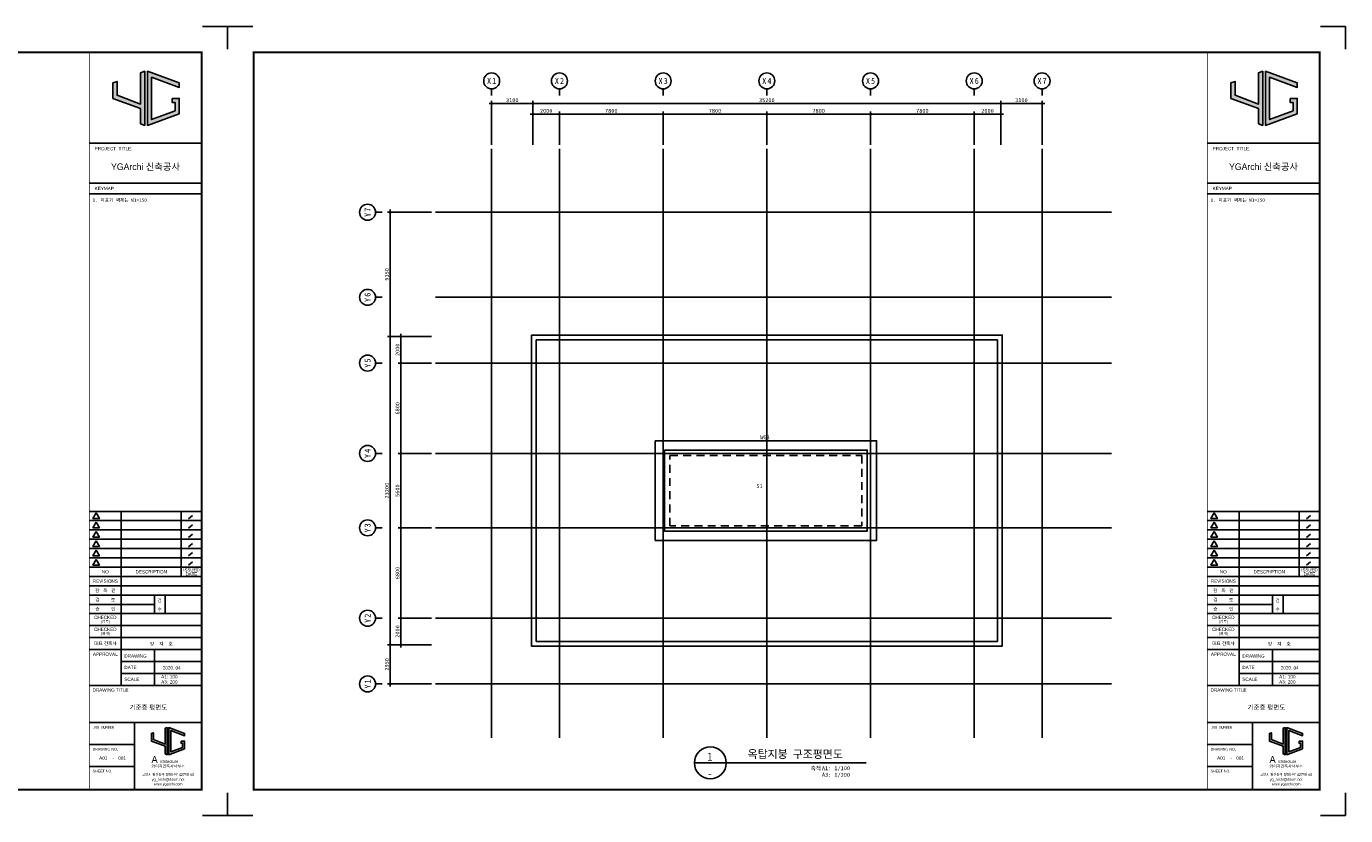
# Model space of a CAD drawing. Header units: millimetres. Extents: x 3445018 to 4174071, y -6064565 to -5122887.
# Tile 67 of 192: x 4074834 to 4174071, y -5767154 to -5707754. Entities that reach past the tile are written whole.
import ezdxf
from ezdxf.enums import TextEntityAlignment as Align

# ---------------------------------------------------------------- set-up
doc = ezdxf.new("R2010")
doc.units = ezdxf.units.MM
doc.header["$MEASUREMENT"] = 0
doc.linetypes.add('CEN', pattern=[66, 60, -2, 2, -2])
doc.linetypes.add('HID', pattern=[5, 3, -2])
doc.layers.get('0').update_dxf_attribs({"linetype": 'CONTINUOUS'})
doc.layers.get('DEFPOINTS').update_dxf_attribs({"linetype": 'CONTINUOUS'})
for name, color, linetype in [('0-TEX(타이틀)', 2, 'CONTINUOUS'), ('3', 3, 'CONTINUOUS'), ('A_GE_FORM', 7, 'CONTINUOUS'), ('A_GE_TEXT', 3, 'CONTINUOUS'), ('CEN', 13, 'CEN'), ('DI', 1, 'CONTINUOUS'), ('DIM', 7, 'CONTINUOUS'), ('EL3', 7, 'CONTINUOUS'), ('HA', 9, 'CONTINUOUS'), ('HI-WG', 6, 'HID'), ('SHEET_SD', 7, 'CONTINUOUS'), ('SY', 1, 'CONTINUOUS'), ('TE1', 3, 'CONTINUOUS'), ('TE1-G', 3, 'CONTINUOUS'), ('TE1-S', 5, 'CONTINUOUS'), ('TE2', 2, 'CONTINUOUS')]:
    doc.layers.add(name, color=color, linetype=linetype)
doc.styles.add('GHS', font='txt')
doc.styles.add('HY울릉도 L', font='txt')
doc.styles.add('SDP-S', font='txt')
doc.styles.add('굴림', font='txt')
doc.styles.add('나눔고딕', font='txt')
doc.styles.add('돋움', font='txt')
doc.styles.add('돋움체', font='txt')
doc.styles.add('스타일1', font='HYWULM.TTF')
doc.dimstyles.new('SMDI-3', dxfattribs={"dimtxt": 3, "dimasz": 1, "dimexe": 2, "dimexo": 3, "dimgap": 1, "dimtad": 1, "dimdsep": 46, "dimtxsty": 'HY울릉도 L', "dimblk": 'Z_DOT', "dimcen": 2.5, "dimdle": 1.5, "dimclrd": 1, "dimclre": 1, "dimclrt": 2, "dimadec": 0, "dimazin": 0, "dimtfac": 1, "dimtix": 1, "dimtmove": 2, "dimatfit": 3, "dimldrblk": 'Z_DOT', "dimfxl": 2, "dimtvp": 1, "dimtolj": 1, "dimtzin": 0, "dimarcsym": 0})

# ---------------------------------------------------------------- blocks, each defined once
blk = doc.blocks.new('werwwerw')
at = {"true_color": 0xf50000}
h = blk.add_hatch(color=1, dxfattribs=at)
h.dxf.hatch_style = 1
h.paths.add_polyline_path([(1770.34, 1804.71), (1770.34, 1809.72), (1768.84, 1809.16), (1768.84, 1803.61), (1778.84, 1799.9), (1778.84, 1794.35), (1780.34, 1793.79), (1780.34, 1813.42), (1778.84, 1812.87), (1778.84, 1801.5)])
h.paths.add_polyline_path([(1782.84, 1811.27), (1792.84, 1807.56), (1792.84, 1809.16), (1781.34, 1813.42), (1781.34, 1793.79), (1792.84, 1798.05), (1792.84, 1803.61), (1790.24, 1803.61), (1790.24, 1802.11), (1791.34, 1802.11), (1791.34, 1799.09), (1782.84, 1795.95)])
at = {"color": 1, "true_color": 0xf50000}
for points in [[(1770.34, 1809.72), (1768.84, 1809.16), (1768.84, 1803.61), (1778.84, 1799.9), (1778.84, 1794.35), (1780.34, 1793.79), (1780.34, 1813.42), (1778.84, 1812.87), (1778.84, 1801.5), (1770.34, 1804.71), (1770.34, 1809.72), (1768.84, 1809.16)], [(1790.24, 1803.61), (1792.84, 1803.61), (1792.84, 1798.05), (1781.34, 1793.79), (1781.34, 1813.42), (1792.84, 1809.16), (1792.84, 1807.56), (1782.84, 1811.27), (1782.84, 1795.95), (1791.34, 1799.09), (1791.34, 1802.11), (1790.24, 1802.11), (1790.24, 1802.11), (1790.24, 1803.61)]]:
    blk.add_lwpolyline(points, dxfattribs=at)
at = {"color": 1, "true_color": 0xf50000, "insert": (1768.9, 1792.85), "char_height": 5, "attachment_point": 1}
blk.add_mtext_dynamic_manual_height_columns('{\\fBroadway|b0|i0|c0|p82;A}', width=3.0726, gutter_width=12.5, heights=[0], dxfattribs=at)
at = {"insert": (1774.73, 1789.95), "char_height": 2.1, "attachment_point": 1}
blk.add_mtext_dynamic_manual_height_columns('{\\fBroadway|b0|i0|c0|p82;rchitecture}', width=17.5999, gutter_width=12.5, heights=[0], dxfattribs=at)
blk = doc.blocks.new('sheet _서영')
at = {"true_color": 0xf50000}
h = blk.add_hatch(color=1, dxfattribs=at)
h.dxf.hatch_style = 1
h.paths.add_polyline_path([(-361932.13, -1058516.3), (-361932.13, -1058505.89), (-361935.25, -1058507.04), (-361935.25, -1058518.6), (-361914.45, -1058526.3), (-361914.45, -1058537.86), (-361911.33, -1058539.01), (-361911.33, -1058498.18), (-361914.45, -1058499.34), (-361914.45, -1058522.97)])
h.paths.add_polyline_path([(-361906.13, -1058502.67), (-361885.33, -1058510.37), (-361885.33, -1058507.04), (-361909.25, -1058498.18), (-361909.25, -1058539.01), (-361885.33, -1058530.15), (-361885.33, -1058518.6), (-361890.73, -1058518.6), (-361890.73, -1058521.72), (-361888.45, -1058521.72), (-361888.45, -1058527.98), (-361906.13, -1058534.53)])
at = {"color": 1, "true_color": 0xf50000}
for points in [[(-361932.13, -1058505.89), (-361935.25, -1058507.04), (-361935.25, -1058518.6), (-361914.45, -1058526.3), (-361914.45, -1058537.86), (-361911.33, -1058539.01), (-361911.33, -1058498.18), (-361914.45, -1058499.34), (-361914.45, -1058522.97), (-361932.13, -1058516.3), (-361932.13, -1058505.89), (-361935.25, -1058507.04)], [(-361890.73, -1058518.6), (-361885.33, -1058518.6), (-361885.33, -1058530.15), (-361909.25, -1058539.01), (-361909.25, -1058498.18), (-361885.33, -1058507.04), (-361885.33, -1058510.37), (-361906.13, -1058502.67), (-361906.13, -1058534.53), (-361888.45, -1058527.98), (-361888.45, -1058521.72), (-361890.73, -1058521.72), (-361890.73, -1058521.72), (-361890.73, -1058518.6)]]:
    blk.add_lwpolyline(points, dxfattribs=at)
at = {"layer": 'A_GE_FORM'}
for p, q in [((-362689.99, -1058464.44), (-362689.99, -1058481.68)), ((-362689.99, -1058464.44), (-362689.99, -1058481.68)), ((-362689.99, -1058464.44), (-362670.99, -1058464.44)), ((-361848.99, -1058464.44), (-361867.99, -1058464.44)), ((-361848.99, -1058464.44), (-361848.99, -1058481.68)), ((-362689.99, -1059041.18), (-362689.99, -1059058.43)), ((-362689.99, -1059041.18), (-362689.99, -1059058.43)), ((-361848.99, -1059041.18), (-361848.99, -1059058.43)), ((-362689.99, -1059058.43), (-362670.99, -1059058.43)), ((-361848.99, -1059058.43), (-361867.99, -1059058.43))]:
    blk.add_line(p, q, dxfattribs=at)
at = {"layer": 'A_GE_FORM', "color": 161}
for p, q in [((-361952.99, -1058552.43), (-361868.99, -1058552.43)), ((-361952.99, -1058582.43), (-361868.99, -1058582.43)), ((-361952.99, -1058590.43), (-361868.99, -1058590.43)), ((-361952.99, -1058829.43), (-361868.89, -1058829.43)), ((-361928.99, -1058960.43), (-361928.99, -1058829.43)), ((-361883.91, -1058878.43), (-361883.91, -1058829.43)), ((-361952.99, -1058836.43), (-361868.89, -1058836.43)), ((-361875.5, -1058832.51), (-361878.46, -1058835.03)), ((-361875.5, -1058839.51), (-361878.46, -1058842.03)), ((-361952.99, -1058843.43), (-361868.89, -1058843.43)), ((-361952.99, -1058850.43), (-361868.89, -1058850.43)), ((-361875.5, -1058846.51), (-361878.46, -1058849.03)), ((-361952.99, -1058857.43), (-361868.89, -1058857.43)), ((-361875.5, -1058853.51), (-361878.46, -1058856.03)), ((-361875.5, -1058860.51), (-361878.46, -1058863.03)), ((-361952.99, -1058864.43), (-361868.89, -1058864.43)), ((-361952.99, -1058871.43), (-361868.89, -1058871.43)), ((-361875.5, -1058867.51), (-361878.46, -1058870.03)), ((-361952.99, -1058878.43), (-361868.49, -1058878.43)), ((-361952.99, -1058885.43), (-361868.49, -1058885.43)), ((-361952.99, -1058892.43), (-361868.49, -1058892.43)), ((-361952.99, -1058899.43), (-361903.99, -1058899.43)), ((-361903.99, -1058906.43), (-361903.99, -1058892.43)), ((-361895.99, -1058906.43), (-361895.99, -1058892.43)), ((-361952.99, -1058906.43), (-361868.49, -1058906.43)), ((-361952.99, -1058915.43), (-361868.49, -1058915.43)), ((-361952.99, -1058924.43), (-361868.49, -1058924.43)), ((-361952.99, -1058933.43), (-361868.49, -1058933.43)), ((-361903.99, -1058960.43), (-361903.99, -1058933.43)), ((-361928.99, -1058942.43), (-361868.49, -1058942.43)), ((-361952.99, -1058960.43), (-361868.49, -1058960.43)), ((-361928.99, -1058951.43), (-361868.49, -1058951.43)), ((-361952.99, -1058988.43), (-361868.49, -1058988.43)), ((-361918.99, -1059038.93), (-361918.99, -1058988.43)), ((-361952.99, -1059004.93), (-361918.99, -1059004.93)), ((-361952.99, -1059021.43), (-361918.99, -1059021.43))]:
    blk.add_line(p, q, dxfattribs=at)
at = {"layer": 'A_GE_FORM', "const_width": 1.5}
blk.add_lwpolyline([(-361868.49, -1059038.93), (-362670.49, -1059038.93), (-362670.49, -1058483.93), (-361868.49, -1058483.93)], close=True, dxfattribs=at)
at = {"layer": 'A_GE_FORM', "const_width": 0.6}
blk.add_lwpolyline([(-361952.99, -1059038.93), (-361952.99, -1058483.93)], dxfattribs=at)
at = {"layer": 'A_GE_FORM', "color": 7}
for points in [[(-361947.88, -1058830.55), (-361950.34, -1058834.82), (-361945.41, -1058834.82)], [(-361947.88, -1058837.55), (-361950.34, -1058841.82), (-361945.41, -1058841.82)], [(-361947.88, -1058844.55), (-361950.34, -1058848.82), (-361945.41, -1058848.82)], [(-361947.88, -1058851.55), (-361950.34, -1058855.82), (-361945.41, -1058855.82)], [(-361947.88, -1058858.55), (-361950.34, -1058862.82), (-361945.41, -1058862.82)], [(-361947.88, -1058865.55), (-361950.34, -1058869.82), (-361945.41, -1058869.82)]]:
    blk.add_lwpolyline(points, close=True, dxfattribs=at)
at = {"xscale": 1.04, "yscale": 1.04, "zscale": 1.04}
blk.add_blockref('werwwerw', (-363745.9, -1060878.12), dxfattribs=at)
at = {"insert": (-361906.28, -1059020.17), "char_height": 2.16, "attachment_point": 1, "line_spacing_factor": 0.9, "style": '스타일1'}
blk.add_mtext_dynamic_manual_height_columns('{\\f이사만루체 Medium|b0|i0|c129|p2;와이지건축사사무소}', width=30.417, gutter_width=10, heights=[0], dxfattribs=at)
at = {"layer": 'A_GE_TEXT'}
for s, height, style, p in [('PROJECT  TITLE.', 2.5, '돋움', (-361948.99, -1058556.43)), ('KEYMAP', 2.5, '돋움', (-361948.99, -1058586.43)), ('DRAWING', 2.5, '돋움', (-361926.65, -1058938.25)), ('DATE', 2.5, '돋움', (-361926.65, -1058946.92)), ('SCALE', 2.5, '돋움', (-361926.65, -1058955.83)), ('A1:', 2.5, '돋움', (-361898.99, -1058953.83)), ('A3:', 2.5, '돋움', (-361898.99, -1058957.83)), ('DRAWING TITLE', 2.5, '돋움', (-361950.58, -1058963.93)), ('JOB NUMBER', 2, '나눔고딕', (-361950.2, -1058991.93)), ('DRAWING NO.', 2, '돋움', (-361950.59, -1059008.43)), ('SHEET NO.', 2, '돋움', (-361950.59, -1059024.93))]:
    blk.add_text(s, height=height, dxfattribs=dict(at, style=style)).set_placement(p, align=Align.MIDDLE_LEFT)
for s, height, style, p in [('YGArchi 신축공사', 5, '굴림', (-361910.74, -1058570.06)), ('REVISIONS', 2.5, '돋움', (-361940.99, -1058881.93)), ('NO', 2.5, '돋움', (-361940.99, -1058874.93)), ('DESCRIPTION', 2.5, '돋움', (-361906.45, -1058874.93)), ('ISSUED', 2.4, '돋움', (-361876.2, -1058873.45)), ('DATE', 2.4, '돋움', (-361876.2, -1058876.65)), ('감   독   관', 2.5, '돋움', (-361940.99, -1058888.93)), ('승         인', 2.5, '돋움', (-361940.99, -1058902.93)), ('검         토', 2.5, '돋움', (-361940.99, -1058895.93)), ('CHECKED', 2.5, '돋움', (-361940.99, -1058909.21)), ('(검토)', 2, '돋움', (-361940.99, -1058912.39)), ('CHECKED', 2.5, '돋움', (-361940.99, -1058918.21)), ('(설계)', 2, '돋움', (-361940.99, -1058921.39)), ('대표 건축사', 2.5, '돋움', (-361940.99, -1058928.78)), ('APPROVAL', 2.5, '돋움', (-361940.99, -1058936.93)), ('-', 2.5, '나눔고딕', (-361934.99, -1059014.93))]:
    blk.add_text(s, height=height, dxfattribs=dict(at, style=style)).set_placement(p, align=Align.MIDDLE_CENTER)
at = {"layer": 'A_GE_TEXT', "style": '돋움'}
for s, p in [('검', (-361901.77, -1058897.75)), ('수', (-361901.77, -1058904.47))]:
    blk.add_text(s, height=2.5, dxfattribs=at).set_placement(p)
at = {"layer": 'A_GE_TEXT', "style": '돋움', "width": 0.9}
for s, p in [('고양시 일산동구 정발산로 42번길 60', (-361893.74, -1059027.54)), ('yg_archi@daum.net', (-361893.74, -1059031.18)), ('www.ygarchi.com', (-361893.74, -1059034.62))]:
    blk.add_text(s, height=2, dxfattribs=at).set_placement(p, align=Align.MIDDLE_CENTER)
blk = doc.blocks.new('Z_DOT')
at = {"layer": 'DIM', "color": 1, "ltscale": 3}
for p, q in [((-2, 0), (2, 0)), ((0, -2), (0, 2))]:
    blk.add_line(p, q, dxfattribs=at)
for radius in [0.5, 0.25]:
    blk.add_circle((0, 0), radius, dxfattribs=at)
blk = doc.blocks.new('*D302')
at = {"layer": 'DEFPOINTS', "color": 0, "ltscale": 3, "transparency": 16777216}
for p in [(4148134, -5713559), (4112934, -5716959), (4148134, -5716959)]:
    blk.add_point(p, dxfattribs=at)
at = {"layer": 'DIM', "color": 1, "lineweight": -2, "ltscale": 3, "transparency": 16777216}
for p, q in [((4112934, -5716659), (4112934, -5713359)), ((4113034, -5713559), (4148034, -5713559)), ((4148134, -5716659), (4148134, -5713359))]:
    blk.add_line(p, q, dxfattribs=at)
at = {"layer": 'DIM', "color": 1, "lineweight": -2, "ltscale": 3, "transparency": 16777216, "xscale": 100, "yscale": 100, "zscale": 100, "rotation": 180}
blk.add_blockref('Z_DOT', (4112934, -5713559), dxfattribs=at)
at = {"layer": 'DIM', "color": 1, "lineweight": -2, "ltscale": 3, "transparency": 16777216, "xscale": 100, "yscale": 100, "zscale": 100}
blk.add_blockref('Z_DOT', (4148134, -5713559), dxfattribs=at)
at = {"layer": 'DIM', "color": 2, "ltscale": 3, "transparency": 16777216, "insert": (4130534, -5713309), "char_height": 300, "attachment_point": 5, "style": 'SDP-S'}
blk.add_mtext('\\A1;35200', dxfattribs=at)
blk = doc.blocks.new('*D303')
at = {"layer": 'DEFPOINTS', "color": 0, "ltscale": 3, "transparency": 16777216}
for p in [(4146134, -5714359), (4146134, -5716959), (4148134, -5716959)]:
    blk.add_point(p, dxfattribs=at)
at = {"layer": 'DIM', "color": 1, "lineweight": -2, "ltscale": 3, "transparency": 16777216}
for p, q in [((4146134, -5716659), (4146134, -5714159)), ((4148034, -5714359), (4146234, -5714359)), ((4148134, -5716659), (4148134, -5714159))]:
    blk.add_line(p, q, dxfattribs=at)
at = {"layer": 'DIM', "color": 1, "lineweight": -2, "ltscale": 3, "transparency": 16777216, "xscale": 100, "yscale": 100, "zscale": 100, "rotation": 180}
blk.add_blockref('Z_DOT', (4146134, -5714359), dxfattribs=at)
at = {"layer": 'DIM', "color": 1, "lineweight": -2, "ltscale": 3, "transparency": 16777216, "xscale": 100, "yscale": 100, "zscale": 100}
blk.add_blockref('Z_DOT', (4148134, -5714359), dxfattribs=at)
at = {"layer": 'DIM', "color": 2, "ltscale": 3, "transparency": 16777216, "insert": (4147134, -5714109), "char_height": 300, "attachment_point": 5, "style": 'SDP-S'}
blk.add_mtext('\\A1;2000', dxfattribs=at)
blk = doc.blocks.new('CCS111')
blk.add_line((0, 8), (0, 3))
blk.add_circle((0, 14), 6)
at = {"color": 3, "style": 'GHS'}
for tag, p in [('X', (-2.45, 14.02)), ('1', (1.44, 14.02))]:
    blk.add_attdef(tag, text='', height=4.5, dxfattribs=at).set_placement(p, align=Align.MIDDLE_CENTER)
blk = doc.blocks.new('*D304')
at = {"layer": 'DEFPOINTS', "color": 0, "ltscale": 3, "transparency": 16777216}
for p in [(4138334, -5714359), (4138334, -5716959), (4146134, -5716959)]:
    blk.add_point(p, dxfattribs=at)
at = {"layer": 'DIM', "color": 1, "lineweight": -2, "ltscale": 3, "transparency": 16777216}
for p, q in [((4138334, -5716659), (4138334, -5714159)), ((4146034, -5714359), (4138434, -5714359)), ((4146134, -5716659), (4146134, -5714159))]:
    blk.add_line(p, q, dxfattribs=at)
at = {"layer": 'DIM', "color": 1, "lineweight": -2, "ltscale": 3, "transparency": 16777216, "xscale": 100, "yscale": 100, "zscale": 100, "rotation": 180}
blk.add_blockref('Z_DOT', (4138334, -5714359), dxfattribs=at)
at = {"layer": 'DIM', "color": 1, "lineweight": -2, "ltscale": 3, "transparency": 16777216, "xscale": 100, "yscale": 100, "zscale": 100}
blk.add_blockref('Z_DOT', (4146134, -5714359), dxfattribs=at)
at = {"layer": 'DIM', "color": 2, "ltscale": 3, "transparency": 16777216, "insert": (4142234, -5714109), "char_height": 300, "attachment_point": 5, "style": 'SDP-S'}
blk.add_mtext('\\A1;7800', dxfattribs=at)
blk = doc.blocks.new('*D305')
at = {"layer": 'DEFPOINTS', "color": 0, "ltscale": 3, "transparency": 16777216}
for p in [(4130534, -5714359), (4130534, -5716959), (4138334, -5716959)]:
    blk.add_point(p, dxfattribs=at)
at = {"layer": 'DIM', "color": 1, "lineweight": -2, "ltscale": 3, "transparency": 16777216}
for p, q in [((4130534, -5716659), (4130534, -5714159)), ((4138234, -5714359), (4130634, -5714359)), ((4138334, -5716659), (4138334, -5714159))]:
    blk.add_line(p, q, dxfattribs=at)
at = {"layer": 'DIM', "color": 1, "lineweight": -2, "ltscale": 3, "transparency": 16777216, "xscale": 100, "yscale": 100, "zscale": 100, "rotation": 180}
blk.add_blockref('Z_DOT', (4130534, -5714359), dxfattribs=at)
at = {"layer": 'DIM', "color": 1, "lineweight": -2, "ltscale": 3, "transparency": 16777216, "xscale": 100, "yscale": 100, "zscale": 100}
blk.add_blockref('Z_DOT', (4138334, -5714359), dxfattribs=at)
at = {"layer": 'DIM', "color": 2, "ltscale": 3, "transparency": 16777216, "insert": (4134434, -5714109), "char_height": 300, "attachment_point": 5, "style": 'SDP-S'}
blk.add_mtext('\\A1;7800', dxfattribs=at)
blk = doc.blocks.new('*D306')
at = {"layer": 'DEFPOINTS', "color": 0, "ltscale": 3, "transparency": 16777216}
for p in [(4122734, -5714359), (4122734, -5716959), (4130534, -5716959)]:
    blk.add_point(p, dxfattribs=at)
at = {"layer": 'DIM', "color": 1, "lineweight": -2, "ltscale": 3, "transparency": 16777216}
for p, q in [((4122734, -5716659), (4122734, -5714159)), ((4130434, -5714359), (4122834, -5714359)), ((4130534, -5716659), (4130534, -5714159))]:
    blk.add_line(p, q, dxfattribs=at)
at = {"layer": 'DIM', "color": 1, "lineweight": -2, "ltscale": 3, "transparency": 16777216, "xscale": 100, "yscale": 100, "zscale": 100, "rotation": 180}
blk.add_blockref('Z_DOT', (4122734, -5714359), dxfattribs=at)
at = {"layer": 'DIM', "color": 1, "lineweight": -2, "ltscale": 3, "transparency": 16777216, "xscale": 100, "yscale": 100, "zscale": 100}
blk.add_blockref('Z_DOT', (4130534, -5714359), dxfattribs=at)
at = {"layer": 'DIM', "color": 2, "ltscale": 3, "transparency": 16777216, "insert": (4126634, -5714109), "char_height": 300, "attachment_point": 5, "style": 'SDP-S'}
blk.add_mtext('\\A1;7800', dxfattribs=at)
blk = doc.blocks.new('*D307')
at = {"layer": 'DEFPOINTS', "color": 0, "ltscale": 3, "transparency": 16777216}
for p in [(4114934, -5714359), (4114934, -5716959), (4122734, -5716959)]:
    blk.add_point(p, dxfattribs=at)
at = {"layer": 'DIM', "color": 1, "lineweight": -2, "ltscale": 3, "transparency": 16777216}
for p, q in [((4114934, -5716659), (4114934, -5714159)), ((4122634, -5714359), (4115034, -5714359)), ((4122734, -5716659), (4122734, -5714159))]:
    blk.add_line(p, q, dxfattribs=at)
at = {"layer": 'DIM', "color": 1, "lineweight": -2, "ltscale": 3, "transparency": 16777216, "xscale": 100, "yscale": 100, "zscale": 100, "rotation": 180}
blk.add_blockref('Z_DOT', (4114934, -5714359), dxfattribs=at)
at = {"layer": 'DIM', "color": 1, "lineweight": -2, "ltscale": 3, "transparency": 16777216, "xscale": 100, "yscale": 100, "zscale": 100}
blk.add_blockref('Z_DOT', (4122734, -5714359), dxfattribs=at)
at = {"layer": 'DIM', "color": 2, "ltscale": 3, "transparency": 16777216, "insert": (4118834, -5714109), "char_height": 300, "attachment_point": 5, "style": 'SDP-S'}
blk.add_mtext('\\A1;7800', dxfattribs=at)
blk = doc.blocks.new('*D308')
at = {"layer": 'DEFPOINTS', "color": 0, "ltscale": 3, "transparency": 16777216}
for p in [(4112934, -5714359), (4112934, -5716959), (4114934, -5716959)]:
    blk.add_point(p, dxfattribs=at)
at = {"layer": 'DIM', "color": 1, "lineweight": -2, "ltscale": 3, "transparency": 16777216}
for p, q in [((4112934, -5716659), (4112934, -5714159)), ((4114834, -5714359), (4113034, -5714359)), ((4114934, -5716659), (4114934, -5714159))]:
    blk.add_line(p, q, dxfattribs=at)
at = {"layer": 'DIM', "color": 1, "lineweight": -2, "ltscale": 3, "transparency": 16777216, "xscale": 100, "yscale": 100, "zscale": 100, "rotation": 180}
blk.add_blockref('Z_DOT', (4112934, -5714359), dxfattribs=at)
at = {"layer": 'DIM', "color": 1, "lineweight": -2, "ltscale": 3, "transparency": 16777216, "xscale": 100, "yscale": 100, "zscale": 100}
blk.add_blockref('Z_DOT', (4114934, -5714359), dxfattribs=at)
at = {"layer": 'DIM', "color": 2, "ltscale": 3, "transparency": 16777216, "insert": (4113934, -5714109), "char_height": 300, "attachment_point": 5, "style": 'SDP-S'}
blk.add_mtext('\\A1;2000', dxfattribs=at)
blk = doc.blocks.new('*D309')
at = {"layer": 'DEFPOINTS', "color": 0, "ltscale": 3, "transparency": 16777216}
for p in [(4102199, -5731095), (4105599, -5731095), (4105599, -5754295)]:
    blk.add_point(p, dxfattribs=at)
at = {"layer": 'DIM', "color": 1, "lineweight": -2, "ltscale": 3, "transparency": 16777216}
for p, q in [((4105299, -5731095), (4101999, -5731095)), ((4102199, -5754195), (4102199, -5731195)), ((4105299, -5754295), (4101999, -5754295))]:
    blk.add_line(p, q, dxfattribs=at)
at = {"layer": 'DIM', "color": 1, "lineweight": -2, "ltscale": 3, "transparency": 16777216, "xscale": 100, "yscale": 100, "zscale": 100}
for p, rotation in [((4102199, -5731095), 90), ((4102199, -5754295), 270)]:
    blk.add_blockref('Z_DOT', p, dxfattribs=dict(at, rotation=rotation))
at = {"layer": 'DIM', "color": 2, "ltscale": 3, "transparency": 16777216, "insert": (4101949, -5742695), "char_height": 300, "attachment_point": 5, "rotation": 90, "style": 'SDP-S'}
blk.add_mtext('\\A1;23200', dxfattribs=at)
blk = doc.blocks.new('*D310')
at = {"layer": 'DEFPOINTS', "color": 0, "ltscale": 3, "transparency": 16777216}
for p in [(4105599, -5721745), (4102199, -5731095), (4105599, -5731095)]:
    blk.add_point(p, dxfattribs=at)
at = {"layer": 'DIM', "color": 1, "lineweight": -2, "ltscale": 3, "transparency": 16777216}
for p, q in [((4105299, -5721745), (4101999, -5721745)), ((4102199, -5721845), (4102199, -5730995)), ((4105299, -5731095), (4101999, -5731095))]:
    blk.add_line(p, q, dxfattribs=at)
at = {"layer": 'DIM', "color": 1, "lineweight": -2, "ltscale": 3, "transparency": 16777216, "xscale": 100, "yscale": 100, "zscale": 100}
for p, rotation in [((4102199, -5721745), 90), ((4102199, -5731095), 270)]:
    blk.add_blockref('Z_DOT', p, dxfattribs=dict(at, rotation=rotation))
at = {"layer": 'DIM', "color": 2, "ltscale": 3, "transparency": 16777216, "insert": (4101949, -5726420), "char_height": 300, "attachment_point": 5, "rotation": 90, "style": 'SDP-S'}
blk.add_mtext('\\A1;9350', dxfattribs=at)
blk = doc.blocks.new('*D311')
at = {"layer": 'DEFPOINTS', "color": 0, "ltscale": 3, "transparency": 16777216}
for p in [(4105599, -5731095), (4102999, -5733095), (4105599, -5733095)]:
    blk.add_point(p, dxfattribs=at)
at = {"layer": 'DIM', "color": 1, "lineweight": -2, "ltscale": 3, "transparency": 16777216}
for p, q in [((4105299, -5731095), (4102799, -5731095)), ((4102999, -5731195), (4102999, -5732995)), ((4105299, -5733095), (4102799, -5733095))]:
    blk.add_line(p, q, dxfattribs=at)
at = {"layer": 'DIM', "color": 1, "lineweight": -2, "ltscale": 3, "transparency": 16777216, "xscale": 100, "yscale": 100, "zscale": 100}
for p, rotation in [((4102999, -5731095), 90), ((4102999, -5733095), 270)]:
    blk.add_blockref('Z_DOT', p, dxfattribs=dict(at, rotation=rotation))
at = {"layer": 'DIM', "color": 2, "ltscale": 3, "transparency": 16777216, "insert": (4102749, -5732095), "char_height": 300, "attachment_point": 5, "rotation": 90, "style": 'SDP-S'}
blk.add_mtext('\\A1;2000', dxfattribs=at)
blk = doc.blocks.new('*D312')
at = {"layer": 'DEFPOINTS', "color": 0, "ltscale": 3, "transparency": 16777216}
for p in [(4105599, -5733095), (4102999, -5739895), (4105599, -5739895)]:
    blk.add_point(p, dxfattribs=at)
at = {"layer": 'DIM', "color": 1, "lineweight": -2, "ltscale": 3, "transparency": 16777216}
for p, q in [((4105299, -5733095), (4102799, -5733095)), ((4102999, -5733195), (4102999, -5739795)), ((4105299, -5739895), (4102799, -5739895))]:
    blk.add_line(p, q, dxfattribs=at)
at = {"layer": 'DIM', "color": 1, "lineweight": -2, "ltscale": 3, "transparency": 16777216, "xscale": 100, "yscale": 100, "zscale": 100}
for p, rotation in [((4102999, -5733095), 90), ((4102999, -5739895), 270)]:
    blk.add_blockref('Z_DOT', p, dxfattribs=dict(at, rotation=rotation))
at = {"layer": 'DIM', "color": 2, "ltscale": 3, "transparency": 16777216, "insert": (4102749, -5736495), "char_height": 300, "attachment_point": 5, "rotation": 90, "style": 'SDP-S'}
blk.add_mtext('\\A1;6800', dxfattribs=at)
blk = doc.blocks.new('*D313')
at = {"layer": 'DEFPOINTS', "color": 0, "ltscale": 3, "transparency": 16777216}
for p in [(4105599, -5739895), (4102999, -5745495), (4105599, -5745495)]:
    blk.add_point(p, dxfattribs=at)
at = {"layer": 'DIM', "color": 1, "lineweight": -2, "ltscale": 3, "transparency": 16777216}
for p, q in [((4105299, -5739895), (4102799, -5739895)), ((4102999, -5739995), (4102999, -5745395)), ((4105299, -5745495), (4102799, -5745495))]:
    blk.add_line(p, q, dxfattribs=at)
at = {"layer": 'DIM', "color": 1, "lineweight": -2, "ltscale": 3, "transparency": 16777216, "xscale": 100, "yscale": 100, "zscale": 100}
for p, rotation in [((4102999, -5739895), 90), ((4102999, -5745495), 270)]:
    blk.add_blockref('Z_DOT', p, dxfattribs=dict(at, rotation=rotation))
at = {"layer": 'DIM', "color": 2, "ltscale": 3, "transparency": 16777216, "insert": (4102749, -5742695), "char_height": 300, "attachment_point": 5, "rotation": 90, "style": 'SDP-S'}
blk.add_mtext('\\A1;5600', dxfattribs=at)
blk = doc.blocks.new('*D314')
at = {"layer": 'DEFPOINTS', "color": 0, "ltscale": 3, "transparency": 16777216}
for p in [(4105599, -5745495), (4102999, -5752295), (4105599, -5752295)]:
    blk.add_point(p, dxfattribs=at)
at = {"layer": 'DIM', "color": 1, "lineweight": -2, "ltscale": 3, "transparency": 16777216}
for p, q in [((4105299, -5745495), (4102799, -5745495)), ((4102999, -5745595), (4102999, -5752195)), ((4105299, -5752295), (4102799, -5752295))]:
    blk.add_line(p, q, dxfattribs=at)
at = {"layer": 'DIM', "color": 1, "lineweight": -2, "ltscale": 3, "transparency": 16777216, "xscale": 100, "yscale": 100, "zscale": 100}
for p, rotation in [((4102999, -5745495), 90), ((4102999, -5752295), 270)]:
    blk.add_blockref('Z_DOT', p, dxfattribs=dict(at, rotation=rotation))
at = {"layer": 'DIM', "color": 2, "ltscale": 3, "transparency": 16777216, "insert": (4102749, -5748895), "char_height": 300, "attachment_point": 5, "rotation": 90, "style": 'SDP-S'}
blk.add_mtext('\\A1;6800', dxfattribs=at)
blk = doc.blocks.new('*D315')
at = {"layer": 'DEFPOINTS', "color": 0, "ltscale": 3, "transparency": 16777216}
for p in [(4105599, -5752295), (4102999, -5754295), (4105599, -5754295)]:
    blk.add_point(p, dxfattribs=at)
at = {"layer": 'DIM', "color": 1, "lineweight": -2, "ltscale": 3, "transparency": 16777216}
for p, q in [((4105299, -5752295), (4102799, -5752295)), ((4102999, -5752395), (4102999, -5754195)), ((4105299, -5754295), (4102799, -5754295))]:
    blk.add_line(p, q, dxfattribs=at)
at = {"layer": 'DIM', "color": 1, "lineweight": -2, "ltscale": 3, "transparency": 16777216, "xscale": 100, "yscale": 100, "zscale": 100}
for p, rotation in [((4102999, -5752295), 90), ((4102999, -5754295), 270)]:
    blk.add_blockref('Z_DOT', p, dxfattribs=dict(at, rotation=rotation))
at = {"layer": 'DIM', "color": 2, "ltscale": 3, "transparency": 16777216, "insert": (4102749, -5753295), "char_height": 300, "attachment_point": 5, "rotation": 90, "style": 'SDP-S'}
blk.add_mtext('\\A1;2000', dxfattribs=at)
blk = doc.blocks.new('*D316')
at = {"layer": 'DEFPOINTS', "color": 0, "ltscale": 3, "transparency": 16777216}
for p in [(4102199, -5754295), (4105599, -5754295), (4105599, -5757245)]:
    blk.add_point(p, dxfattribs=at)
at = {"layer": 'DIM', "color": 1, "lineweight": -2, "ltscale": 3, "transparency": 16777216}
for p, q in [((4105299, -5754295), (4101999, -5754295)), ((4102199, -5757145), (4102199, -5754395)), ((4105299, -5757245), (4101999, -5757245))]:
    blk.add_line(p, q, dxfattribs=at)
at = {"layer": 'DIM', "color": 1, "lineweight": -2, "ltscale": 3, "transparency": 16777216, "xscale": 100, "yscale": 100, "zscale": 100}
for p, rotation in [((4102199, -5754295), 90), ((4102199, -5757245), 270)]:
    blk.add_blockref('Z_DOT', p, dxfattribs=dict(at, rotation=rotation))
at = {"layer": 'DIM', "color": 2, "ltscale": 3, "transparency": 16777216, "insert": (4101949, -5755770), "char_height": 300, "attachment_point": 5, "rotation": 90, "style": 'SDP-S'}
blk.add_mtext('\\A1;2950', dxfattribs=at)
blk = doc.blocks.new('*D317')
at = {"layer": 'DEFPOINTS', "color": 0, "ltscale": 3, "transparency": 16777216}
for p in [(4109834, -5713559), (4109834, -5716959), (4112934, -5716959)]:
    blk.add_point(p, dxfattribs=at)
at = {"layer": 'DIM', "color": 1, "lineweight": -2, "ltscale": 3, "transparency": 16777216}
for p, q in [((4109834, -5716659), (4109834, -5713359)), ((4112834, -5713559), (4109934, -5713559)), ((4112934, -5716659), (4112934, -5713359))]:
    blk.add_line(p, q, dxfattribs=at)
at = {"layer": 'DIM', "color": 1, "lineweight": -2, "ltscale": 3, "transparency": 16777216, "xscale": 100, "yscale": 100, "zscale": 100, "rotation": 180}
blk.add_blockref('Z_DOT', (4109834, -5713559), dxfattribs=at)
at = {"layer": 'DIM', "color": 1, "lineweight": -2, "ltscale": 3, "transparency": 16777216, "xscale": 100, "yscale": 100, "zscale": 100}
blk.add_blockref('Z_DOT', (4112934, -5713559), dxfattribs=at)
at = {"layer": 'DIM', "color": 2, "ltscale": 3, "transparency": 16777216, "insert": (4111384, -5713309), "char_height": 300, "attachment_point": 5, "style": 'SDP-S'}
blk.add_mtext('\\A1;3100', dxfattribs=at)
blk = doc.blocks.new('*D318')
at = {"layer": 'DEFPOINTS', "color": 0, "ltscale": 3, "transparency": 16777216}
for p in [(4151234, -5713559), (4148134, -5716959), (4151234, -5716959)]:
    blk.add_point(p, dxfattribs=at)
at = {"layer": 'DIM', "color": 1, "lineweight": -2, "ltscale": 3, "transparency": 16777216}
for p, q in [((4148134, -5716659), (4148134, -5713359)), ((4148234, -5713559), (4151134, -5713559)), ((4151234, -5716659), (4151234, -5713359))]:
    blk.add_line(p, q, dxfattribs=at)
at = {"layer": 'DIM', "color": 1, "lineweight": -2, "ltscale": 3, "transparency": 16777216, "xscale": 100, "yscale": 100, "zscale": 100, "rotation": 180}
blk.add_blockref('Z_DOT', (4148134, -5713559), dxfattribs=at)
at = {"layer": 'DIM', "color": 1, "lineweight": -2, "ltscale": 3, "transparency": 16777216, "xscale": 100, "yscale": 100, "zscale": 100}
blk.add_blockref('Z_DOT', (4151234, -5713559), dxfattribs=at)
at = {"layer": 'DIM', "color": 2, "ltscale": 3, "transparency": 16777216, "insert": (4149684, -5713309), "char_height": 300, "attachment_point": 5, "style": 'SDP-S'}
blk.add_mtext('\\A1;3100', dxfattribs=at)

msp = doc.modelspace()

# ---------------------------------------------------------------- linework, layer by layer
at = {"layer": 'CEN'}
for p, q in [((4109834.289, -5716959.386), (4109834.289, -5761307.826)), ((4114934.289, -5716959.386), (4114934.289, -5761307.826)), ((4122734.289, -5716959.386), (4122734.289, -5761307.826)), ((4130534.289, -5716959.386), (4130534.289, -5761307.826)), ((4138334.289, -5716959.386), (4138334.289, -5761307.826)), ((4146134.289, -5716959.386), (4146134.289, -5761307.826)), ((4151234.289, -5716959.386), (4151234.289, -5761307.826)), ((4105598.874, -5721744.861), (4156457.54, -5721744.861)), ((4105598.874, -5728144.861), (4156457.54, -5728144.861)), ((4105598.874, -5733094.861), (4156457.54, -5733094.861)), ((4105598.874, -5739894.861), (4156457.54, -5739894.861)), ((4105598.874, -5745494.861), (4156457.54, -5745494.861)), ((4105598.874, -5752294.861), (4156457.54, -5752294.861)), ((4105598.874, -5757244.861), (4156457.54, -5757244.861))]:
    msp.add_line(p, q, dxfattribs=at)
at = {"layer": 'EL3', "ltscale": 200}
msp.add_lwpolyline([(4122834.289, -5739644.861), (4138084.289, -5739644.861), (4138084.289, -5745744.861), (4122834.289, -5745744.861)], close=True, dxfattribs=at)
at = {"layer": 'HA', "ltscale": 1000}
for points in [[(4112829.289, -5730989.861), (4148239.289, -5730989.861), (4148239.289, -5754399.861), (4112829.289, -5754399.861)], [(4113189.289, -5731349.861), (4147879.289, -5731349.861), (4147879.289, -5754039.861), (4113189.289, -5754039.861)]]:
    msp.add_lwpolyline(points, close=True, dxfattribs=at)
at = {"layer": 'HI-WG', "ltscale": 200}
for points in [[(4122834.289, -5739644.861), (4138084.289, -5739644.861), (4138084.289, -5745744.861), (4122834.289, -5745744.861)], [(4123234.289, -5740044.861), (4137684.289, -5740044.861), (4137684.289, -5745344.861), (4123234.289, -5745344.861)]]:
    msp.add_lwpolyline(points, close=True, dxfattribs=at)
at = {"layer": 'SY'}
msp.add_line((4125082.551, -5763184.339), (4137993.256, -5763184.339), dxfattribs=at)
at = {"layer": 'SY', "ltscale": 1000}
msp.add_lwpolyline([(4122134.289, -5738944.861), (4138784.289, -5738944.861), (4138784.289, -5746444.861), (4122134.289, -5746444.861)], close=True, dxfattribs=at)
at = {"layer": 'SY'}
msp.add_circle((4126282.551, -5763184.339), 1200, dxfattribs=at)

# ---------------------------------------------------------------- block references
at = {"layer": '3', "xscale": 100, "yscale": 100, "zscale": 100}
for p in [(40274870.4, 100138689.784), (40358970.4, 100138689.784)]:
    msp.add_blockref('sheet _서영', p, dxfattribs=at)
at = {"layer": 'DI'}
ref = msp.add_blockref('CCS111', (4109834.289, -5713259.386), dxfattribs=dict(at, xscale=100, yscale=100, zscale=100))
ref.add_attrib('1', '1', dxfattribs={"layer": '0', "color": 3, "height": 450, "style": '돋움체'}).set_placement((4110028.039, -5711858.591), align=Align.MIDDLE_CENTER)
ref.add_attrib('X', 'X', dxfattribs={"layer": '0', "color": 3, "height": 450, "style": '돋움체'}).set_placement((4109639.085, -5711857.594), align=Align.MIDDLE_CENTER)
ref = msp.add_blockref('CCS111', (4114934.289, -5713259.386), dxfattribs=dict(at, xscale=100, yscale=100, zscale=100))
ref.add_attrib('1', '2', dxfattribs={"layer": '0', "color": 3, "height": 450, "style": '돋움체'}).set_placement((4115128.039, -5711858.591), align=Align.MIDDLE_CENTER)
ref.add_attrib('X', 'X', dxfattribs={"layer": '0', "color": 3, "height": 450, "style": '돋움체'}).set_placement((4114739.085, -5711857.594), align=Align.MIDDLE_CENTER)
ref = msp.add_blockref('CCS111', (4122734.289, -5713259.386), dxfattribs=dict(at, xscale=100, yscale=100, zscale=100))
ref.add_attrib('1', '3', dxfattribs={"layer": '0', "color": 3, "height": 450, "style": '돋움체'}).set_placement((4122928.039, -5711858.591), align=Align.MIDDLE_CENTER)
ref.add_attrib('X', 'X', dxfattribs={"layer": '0', "color": 3, "height": 450, "style": '돋움체'}).set_placement((4122539.085, -5711857.594), align=Align.MIDDLE_CENTER)
ref = msp.add_blockref('CCS111', (4130534.289, -5713259.386), dxfattribs=dict(at, xscale=100, yscale=100, zscale=100))
ref.add_attrib('1', '4', dxfattribs={"layer": '0', "color": 3, "height": 450, "style": '돋움체'}).set_placement((4130728.039, -5711858.591), align=Align.MIDDLE_CENTER)
ref.add_attrib('X', 'X', dxfattribs={"layer": '0', "color": 3, "height": 450, "style": '돋움체'}).set_placement((4130339.085, -5711857.594), align=Align.MIDDLE_CENTER)
ref = msp.add_blockref('CCS111', (4138334.289, -5713259.386), dxfattribs=dict(at, xscale=100, yscale=100, zscale=100))
ref.add_attrib('1', '5', dxfattribs={"layer": '0', "color": 3, "height": 450, "style": '돋움체'}).set_placement((4138528.039, -5711858.591), align=Align.MIDDLE_CENTER)
ref.add_attrib('X', 'X', dxfattribs={"layer": '0', "color": 3, "height": 450, "style": '돋움체'}).set_placement((4138139.085, -5711857.594), align=Align.MIDDLE_CENTER)
ref = msp.add_blockref('CCS111', (4146134.289, -5713259.386), dxfattribs=dict(at, xscale=100, yscale=100, zscale=100))
ref.add_attrib('1', '6', dxfattribs={"layer": '0', "color": 3, "height": 450, "style": '돋움체'}).set_placement((4146328.039, -5711858.591), align=Align.MIDDLE_CENTER)
ref.add_attrib('X', 'X', dxfattribs={"layer": '0', "color": 3, "height": 450, "style": '돋움체'}).set_placement((4145939.085, -5711857.594), align=Align.MIDDLE_CENTER)
ref = msp.add_blockref('CCS111', (4151234.289, -5713259.386), dxfattribs=dict(at, xscale=100, yscale=100, zscale=100))
ref.add_attrib('1', '7', dxfattribs={"layer": '0', "color": 3, "height": 450, "style": '돋움체'}).set_placement((4151428.039, -5711858.591), align=Align.MIDDLE_CENTER)
ref.add_attrib('X', 'X', dxfattribs={"layer": '0', "color": 3, "height": 450, "style": '돋움체'}).set_placement((4151039.085, -5711857.594), align=Align.MIDDLE_CENTER)
ref = msp.add_blockref('CCS111', (4101898.874, -5721744.861), dxfattribs=dict(at, xscale=100, yscale=100, zscale=100, rotation=90))
ref.add_attrib('1', '7', dxfattribs={"layer": '0', "color": 3, "height": 450, "rotation": 90, "style": '돋움체'}).set_placement((4100498.079, -5721551.112), align=Align.MIDDLE_CENTER)
ref.add_attrib('X', 'Y', dxfattribs={"layer": '0', "color": 3, "height": 450, "rotation": 90, "style": '돋움체'}).set_placement((4100497.082, -5721940.066), align=Align.MIDDLE_CENTER)
ref = msp.add_blockref('CCS111', (4101898.874, -5728144.861), dxfattribs=dict(at, xscale=100, yscale=100, zscale=100, rotation=90))
ref.add_attrib('1', '6', dxfattribs={"layer": '0', "color": 3, "height": 450, "rotation": 90, "style": '돋움체'}).set_placement((4100498.079, -5727951.112), align=Align.MIDDLE_CENTER)
ref.add_attrib('X', 'Y', dxfattribs={"layer": '0', "color": 3, "height": 450, "rotation": 90, "style": '돋움체'}).set_placement((4100497.082, -5728340.066), align=Align.MIDDLE_CENTER)
ref = msp.add_blockref('CCS111', (4101898.874, -5733094.861), dxfattribs=dict(at, xscale=100, yscale=100, zscale=100, rotation=90))
ref.add_attrib('1', '5', dxfattribs={"layer": '0', "color": 3, "height": 450, "rotation": 90, "style": '돋움체'}).set_placement((4100498.079, -5732901.112), align=Align.MIDDLE_CENTER)
ref.add_attrib('X', 'Y', dxfattribs={"layer": '0', "color": 3, "height": 450, "rotation": 90, "style": '돋움체'}).set_placement((4100497.082, -5733290.066), align=Align.MIDDLE_CENTER)
ref = msp.add_blockref('CCS111', (4101898.874, -5739894.861), dxfattribs=dict(at, xscale=100, yscale=100, zscale=100, rotation=90))
ref.add_attrib('1', '4', dxfattribs={"layer": '0', "color": 3, "height": 450, "rotation": 90, "style": '돋움체'}).set_placement((4100498.079, -5739701.112), align=Align.MIDDLE_CENTER)
ref.add_attrib('X', 'Y', dxfattribs={"layer": '0', "color": 3, "height": 450, "rotation": 90, "style": '돋움체'}).set_placement((4100497.082, -5740090.066), align=Align.MIDDLE_CENTER)
ref = msp.add_blockref('CCS111', (4101898.874, -5745494.861), dxfattribs=dict(at, xscale=100, yscale=100, zscale=100, rotation=90))
ref.add_attrib('1', '3', dxfattribs={"layer": '0', "color": 3, "height": 450, "rotation": 90, "style": '돋움체'}).set_placement((4100498.079, -5745301.112), align=Align.MIDDLE_CENTER)
ref.add_attrib('X', 'Y', dxfattribs={"layer": '0', "color": 3, "height": 450, "rotation": 90, "style": '돋움체'}).set_placement((4100497.082, -5745690.066), align=Align.MIDDLE_CENTER)
ref = msp.add_blockref('CCS111', (4101898.874, -5752294.861), dxfattribs=dict(at, xscale=100, yscale=100, zscale=100, rotation=90))
ref.add_attrib('1', '2', dxfattribs={"layer": '0', "color": 3, "height": 450, "rotation": 90, "style": '돋움체'}).set_placement((4100498.079, -5752101.112), align=Align.MIDDLE_CENTER)
ref.add_attrib('X', 'Y', dxfattribs={"layer": '0', "color": 3, "height": 450, "rotation": 90, "style": '돋움체'}).set_placement((4100497.082, -5752490.066), align=Align.MIDDLE_CENTER)
ref = msp.add_blockref('CCS111', (4101898.874, -5757244.861), dxfattribs=dict(at, xscale=100, yscale=100, zscale=100, rotation=90))
ref.add_attrib('1', '1', dxfattribs={"layer": '0', "color": 3, "height": 450, "rotation": 90, "style": '돋움체'}).set_placement((4100498.079, -5757051.112), align=Align.MIDDLE_CENTER)
ref.add_attrib('X', 'Y', dxfattribs={"layer": '0', "color": 3, "height": 450, "rotation": 90, "style": '돋움체'}).set_placement((4100497.082, -5757440.066), align=Align.MIDDLE_CENTER)

# ---------------------------------------------------------------- texts
at = {"layer": '0-TEX(타이틀)', "style": '굴림'}
for s, height, p in [('양    지    호', 250, (4085850.838, -5754221.718)), ('양    지    호', 250, (4169950.838, -5754221.718)), ('2020. 04', 248.6667, (4086436.865, -5756028.883)), ('100', 248.6667, (4086202.865, -5756692.1)), ('2020. 04', 248.6667, (4170536.865, -5756028.883)), ('100', 248.6667, (4170302.865, -5756692.1)), ('200', 248.6667, (4086202.865, -5757086.297)), ('200', 248.6667, (4170302.865, -5757086.297)), ('A01', 250, (4080920.683, -5762820.687)), ('001', 250, (4082324.204, -5762820.687)), ('A01', 250, (4165020.683, -5762820.687)), ('001', 250, (4166424.204, -5762820.687))]:
    msp.add_text(s, height=height, dxfattribs=at).set_placement(p, align=Align.MIDDLE_RIGHT)
for p in [(4084014.389, -5759001.205), (4168114.389, -5759001.205)]:
    msp.add_text('기준층 평면도', height=350, dxfattribs=at).set_placement(p, align=Align.MIDDLE_CENTER)
at = {"layer": 'SHEET_SD', "color": 3, "style": '돋움체'}
for s, p in [('1', (4126246.967, -5762717.674)), ('-', (4126241.475, -5763978.248))]:
    msp.add_text(s, height=600, dxfattribs=at).set_placement(p, align=Align.MIDDLE)
at = {"layer": 'TE1', "linetype": 'Continuous', "style": '돋움체'}
msp.add_text('옥탑지붕 구조평면도', height=600, dxfattribs=at).set_placement((4129087.246, -5763002.93), align=Align.BOTTOM_LEFT)
for s, p in [('축척', (4134602.167, -5763822.789)), ('A1: 1/100', (4136790.869, -5763822.789)), ('A3: 1/200', (4136790.869, -5764322.789))]:
    msp.add_text(s, height=300, dxfattribs=at).set_placement(p, align=Align.BOTTOM_RIGHT)
at = {"layer": 'TE1-G', "style": '돋움체'}
msp.add_text('WG3', height=300, dxfattribs=at).set_placement((4130044.095, -5738827.534))
at = {"layer": 'TE1-S', "style": '돋움체'}
msp.add_text('S1', height=300, dxfattribs=at).set_placement((4129746.716, -5742498.068))
at = {"layer": 'TE2', "style": 'HY울릉도 L'}
for p in [(4079815.66, -5720953.729), (4163915.66, -5720953.729)]:
    msp.add_text('1. 미표기 벽체는 W1=150', height=250, dxfattribs=at).set_placement(p)

# ---------------------------------------------------------------- dimensions: what is measured, and where the dimension line sits
at = {"layer": 'DIM', "ltscale": 3}
for base, p1, p2, picture, middle in [((4109834.289, -5713559.386), (4112934.289, -5716959.386), (4109834.289, -5716959.386), '*D317', (4111384.289, -5713309.182)), ((4148134.289, -5713559.386), (4112934.289, -5716959.386), (4148134.289, -5716959.386), '*D302', (4130534.289, -5713309.182)), ((4112934.289, -5714359.386), (4114934.289, -5716959.386), (4112934.289, -5716959.386), '*D308', (4113934.289, -5714109.182)), ((4114934.289, -5714359.386), (4122734.289, -5716959.386), (4114934.289, -5716959.386), '*D307', (4118834.289, -5714109.182)), ((4122734.289, -5714359.386), (4130534.289, -5716959.386), (4122734.289, -5716959.386), '*D306', (4126634.289, -5714109.182)), ((4130534.289, -5714359.386), (4138334.289, -5716959.386), (4130534.289, -5716959.386), '*D305', (4134434.289, -5714109.182)), ((4138334.289, -5714359.386), (4146134.289, -5716959.386), (4138334.289, -5716959.386), '*D304', (4142234.289, -5714109.182)), ((4146134.289, -5714359.386), (4148134.289, -5716959.386), (4146134.289, -5716959.386), '*D303', (4147134.289, -5714109.182))]:
    dim = msp.add_linear_dim(base=base, p1=p1, p2=p2, dimstyle='SMDI-3', override={"dimscale": 100, "dimtxsty": 'SDP-S'}, dxfattribs=at)
    dim.commit()
    dim.dimension.update_dxf_attribs({"geometry": picture, "text_midpoint": middle})
for base, p1, p2, angle, picture, middle in [((4151234.289, -5713559.386), (4148134.289, -5716959.386), (4151234.289, -5716959.386), 180, '*D318', (4149684.289, -5713309.182)), ((4102198.874, -5731094.861), (4105598.874, -5721744.861), (4105598.874, -5731094.861), 90, '*D310', (4101948.67, -5726419.861)), ((4102198.874, -5731094.861), (4105598.874, -5754294.861), (4105598.874, -5731094.861), 90, '*D309', (4101948.67, -5742694.861)), ((4102998.874, -5733094.861), (4105598.874, -5731094.861), (4105598.874, -5733094.861), 90, '*D311', (4102748.67, -5732094.861)), ((4102998.874, -5739894.861), (4105598.874, -5733094.861), (4105598.874, -5739894.861), 90, '*D312', (4102748.67, -5736494.861)), ((4102998.874, -5745494.861), (4105598.874, -5739894.861), (4105598.874, -5745494.861), 90, '*D313', (4102748.67, -5742694.861)), ((4102998.874, -5752294.861), (4105598.874, -5745494.861), (4105598.874, -5752294.861), 90, '*D314', (4102748.67, -5748894.861)), ((4102998.874, -5754294.861), (4105598.874, -5752294.861), (4105598.874, -5754294.861), 90, '*D315', (4102748.67, -5753294.861)), ((4102198.874, -5754294.861), (4105598.874, -5757244.861), (4105598.874, -5754294.861), 270, '*D316', (4101948.67, -5755769.861))]:
    dim = msp.add_linear_dim(base=base, p1=p1, p2=p2, angle=angle, dimstyle='SMDI-3', override={"dimscale": 100, "dimtxsty": 'SDP-S'}, dxfattribs=at)
    dim.commit()
    dim.dimension.update_dxf_attribs({"geometry": picture, "text_midpoint": middle})

doc.saveas('drawing.dxf')
